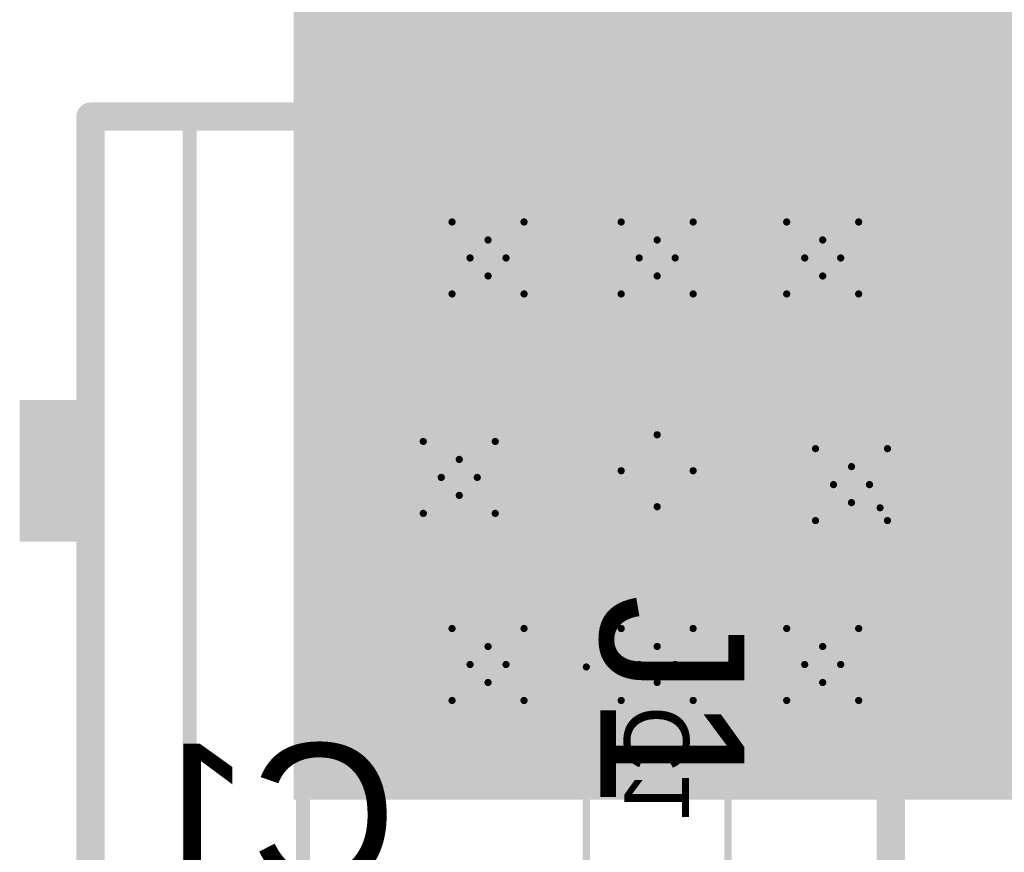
# Model space of a CAD drawing. Header units: inches. Extents: x -0.5 to 14.5, y -1.3 to 8.2.
# Tile 8 of 196: x 0.027 to 0.3, y 1.551 to 1.782. Entities that reach past the tile are written whole.
import ezdxf

# ---------------------------------------------------------------- set-up
doc = ezdxf.new("R2010")
doc.units = ezdxf.units.IN
doc.header["$MEASUREMENT"] = 0
for name, color, linetype in [('Bottom Layer', 5, 'Continuous'), ('Bottom Overlay', 54, 'Continuous'), ('Bottom Paste', 16, 'Continuous'), ('Bottom Solder', 6, 'Continuous'), ('Drill Drawing', 1, 'Continuous'), ('M4 3D STEP Bottom', 56, 'Continuous'), ('M5 Assembly Top', 56, 'Continuous'), ('M6 Assembly Bottom', 56, 'Continuous'), ('Multi-Layer', 9, 'Continuous'), ('Pad Holes', 156, 'Continuous'), ('Signal Layer 1', 16, 'Continuous'), ('Signal Layer 2', 76, 'Continuous'), ('Top Layer', 1, 'Continuous'), ('Top Overlay', 2, 'Continuous'), ('Top Paste', 8, 'Continuous'), ('Top Solder', 216, 'Continuous'), ('Via Holes', 16, 'Continuous')]:
    doc.layers.add(name, color=color, linetype=linetype)
doc.styles.add('Arial', font='txt', dxfattribs={"height": 0.2})

# ---------------------------------------------------------------- blocks, each defined once
blk = doc.blocks.new('K________5019_136')
at = {"layer": 'Top Layer'}
blk.add_hatch(color=1, dxfattribs=at).paths.add_polyline_path([(-0.075, 0.04), (0.075, 0.04), (0.075, -0.04), (-0.075, -0.04)])
at = {"layer": 'Top Paste'}
blk.add_hatch(color=8, dxfattribs=at).paths.add_polyline_path([(-0.075, 0.04), (0.075, 0.04), (0.075, -0.04), (-0.075, -0.04)])
at = {"layer": 'Top Solder'}
blk.add_hatch(color=216, dxfattribs=at).paths.add_polyline_path([(-0.07697, 0.04197), (0.07697, 0.04197), (0.07697, -0.04197), (-0.07697, -0.04197)])
at = {"layer": 'M5 Assembly Top'}
for points in [[(-0.075, -0.04, 0.00394, 0.00394, 0), (-0.075, 0.04, 0.00394, 0.00394, 0)], [(-0.075, 0.04, 0.00394, 0.00394, 0), (0.075, 0.04, 0.00394, 0.00394, 0)], [(0.075, -0.04, 0.00394, 0.00394, 0), (0.075, 0.04, 0.00394, 0.00394, 0)], [(-0.075, -0.04, 0.00394, 0.00394, 0), (0.075, -0.04, 0.00394, 0.00394, 0)]]:
    blk.add_lwpolyline(points, format="xyseb", dxfattribs=at)
for points in [[(-0.07599, 0.04, 0.00197, 0.00197, 1), (-0.07402, 0.04, 0.00197, 0.00197, 1)], [(-0.07599, 0.04, 0.00197, 0.00197, 1), (-0.07402, 0.04, 0.00197, 0.00197, 1)], [(0.07401, 0.04, 0.00197, 0.00197, 1), (0.07598, 0.04, 0.00197, 0.00197, 1)], [(0.07401, 0.04, 0.00197, 0.00197, 1), (0.07598, 0.04, 0.00197, 0.00197, 1)], [(-0.07599, -0.04, 0.00197, 0.00197, 1), (-0.07402, -0.04, 0.00197, 0.00197, 1)], [(-0.07599, -0.04, 0.00197, 0.00197, 1), (-0.07402, -0.04, 0.00197, 0.00197, 1)], [(0.07401, -0.04, 0.00197, 0.00197, 1), (0.07598, -0.04, 0.00197, 0.00197, 1)], [(0.07401, -0.04, 0.00197, 0.00197, 1), (0.07598, -0.04, 0.00197, 0.00197, 1)]]:
    blk.add_lwpolyline(points, format="xyseb", close=True, dxfattribs=at)
at = {"layer": 'Top Overlay'}
for points in [[(-0.09075, 0.05571, 0.00787, 0.00787, 0), (0.09075, 0.05571, 0.00787, 0.00787, 0)], [(-0.09075, -0.05571, 0.00787, 0.00787, 0), (-0.09075, 0.05571, 0.00787, 0.00787, 0)], [(0.09075, -0.05571, 0.00787, 0.00787, 0), (0.09075, 0.05571, 0.00787, 0.00787, 0)], [(-0.09075, -0.05571, 0.00787, 0.00787, 0), (0.09075, -0.05571, 0.00787, 0.00787, 0)]]:
    blk.add_lwpolyline(points, format="xyseb", dxfattribs=at)
for points in [[(-0.09272, 0.05571, 0.00394, 0.00394, 1), (-0.08878, 0.05571, 0.00394, 0.00394, 1)], [(-0.09272, 0.05571, 0.00394, 0.00394, 1), (-0.08878, 0.05571, 0.00394, 0.00394, 1)], [(0.08878, 0.05571, 0.00394, 0.00394, 1), (0.09272, 0.05571, 0.00394, 0.00394, 1)], [(0.08878, 0.05571, 0.00394, 0.00394, 1), (0.09272, 0.05571, 0.00394, 0.00394, 1)], [(-0.09272, -0.05571, 0.00394, 0.00394, 1), (-0.08878, -0.05571, 0.00394, 0.00394, 1)], [(-0.09272, -0.05571, 0.00394, 0.00394, 1), (-0.08878, -0.05571, 0.00394, 0.00394, 1)], [(0.08878, -0.05571, 0.00394, 0.00394, 1), (0.09272, -0.05571, 0.00394, 0.00394, 1)], [(0.08878, -0.05571, 0.00394, 0.00394, 1), (0.09272, -0.05571, 0.00394, 0.00394, 1)]]:
    blk.add_lwpolyline(points, format="xyseb", close=True, dxfattribs=at)
at = {"layer": 'M5 Assembly Top', "style": 'Arial'}
blk.add_text('TP1', height=0.03, dxfattribs=at).set_placement((-0.06792, -0.01575))
blk = doc.blocks.new('FP_CGA6P1X7R2A106K250AC_1210_MFG_B_144')
at = {"layer": 'Bottom Layer'}
h = blk.add_hatch(color=5, dxfattribs=at)
edge = h.paths.add_edge_path()
edge.add_arc((-0.08467, 0.04136), 0.00195, 90, 180)
edge.add_line((-0.08661, 0.04136), (-0.08661, -0.04136))
edge.add_arc((-0.08467, -0.04136), 0.00195, 180, 270)
edge.add_line((-0.08467, -0.04331), (-0.04526, -0.04331))
edge.add_arc((-0.04526, -0.04136), 0.00195, 270, 360)
edge.add_line((-0.04331, -0.04136), (-0.04331, 0.04136))
edge.add_arc((-0.04526, 0.04136), 0.00195, 0, 90)
edge.add_line((-0.04526, 0.04331), (-0.08467, 0.04331))
h = blk.add_hatch(color=5, dxfattribs=at)
edge = h.paths.add_edge_path()
edge.add_arc((0.04526, 0.04136), 0.00195, 90, 180)
edge.add_line((0.04331, 0.04136), (0.04331, -0.04136))
edge.add_arc((0.04526, -0.04136), 0.00195, 180, 270)
edge.add_line((0.04526, -0.04331), (0.08467, -0.04331))
edge.add_arc((0.08467, -0.04136), 0.00195, 270, 360)
edge.add_line((0.08661, -0.04136), (0.08661, 0.04136))
edge.add_arc((0.08467, 0.04136), 0.00195, 0, 90)
edge.add_line((0.08467, 0.04331), (0.04526, 0.04331))
at = {"layer": 'Bottom Paste'}
h = blk.add_hatch(color=16, dxfattribs=at)
edge = h.paths.add_edge_path()
edge.add_arc((-0.08467, 0.04136), 0.00195, 90, 180)
edge.add_line((-0.08661, 0.04136), (-0.08661, -0.04136))
edge.add_arc((-0.08467, -0.04136), 0.00195, 180, 270)
edge.add_line((-0.08467, -0.04331), (-0.04526, -0.04331))
edge.add_arc((-0.04526, -0.04136), 0.00195, 270, 360)
edge.add_line((-0.04331, -0.04136), (-0.04331, 0.04136))
edge.add_arc((-0.04526, 0.04136), 0.00195, 0, 90)
edge.add_line((-0.04526, 0.04331), (-0.08467, 0.04331))
h = blk.add_hatch(color=16, dxfattribs=at)
edge = h.paths.add_edge_path()
edge.add_arc((0.04526, 0.04136), 0.00195, 90, 180)
edge.add_line((0.04331, 0.04136), (0.04331, -0.04136))
edge.add_arc((0.04526, -0.04136), 0.00195, 180, 270)
edge.add_line((0.04526, -0.04331), (0.08467, -0.04331))
edge.add_arc((0.08467, -0.04136), 0.00195, 270, 360)
edge.add_line((0.08661, -0.04136), (0.08661, 0.04136))
edge.add_arc((0.08467, 0.04136), 0.00195, 0, 90)
edge.add_line((0.08467, 0.04331), (0.04526, 0.04331))
at = {"layer": 'Bottom Solder'}
h = blk.add_hatch(color=6, dxfattribs=at)
edge = h.paths.add_edge_path()
edge.add_arc((-0.08467, 0.04136), 0.00195, 90, 180)
edge.add_line((-0.08661, 0.04136), (-0.08661, -0.04136))
edge.add_arc((-0.08467, -0.04136), 0.00195, 180, 270)
edge.add_line((-0.08467, -0.04331), (-0.04526, -0.04331))
edge.add_arc((-0.04526, -0.04136), 0.00195, 270, 360)
edge.add_line((-0.04331, -0.04136), (-0.04331, 0.04136))
edge.add_arc((-0.04526, 0.04136), 0.00195, 0, 90)
edge.add_line((-0.04526, 0.04331), (-0.08467, 0.04331))
h = blk.add_hatch(color=6, dxfattribs=at)
edge = h.paths.add_edge_path()
edge.add_arc((0.04526, 0.04136), 0.00195, 90, 180)
edge.add_line((0.04331, 0.04136), (0.04331, -0.04136))
edge.add_arc((0.04526, -0.04136), 0.00195, 180, 270)
edge.add_line((0.04526, -0.04331), (0.08467, -0.04331))
edge.add_arc((0.08467, -0.04136), 0.00195, 270, 360)
edge.add_line((0.08661, -0.04136), (0.08661, 0.04136))
edge.add_arc((0.08467, 0.04136), 0.00195, 0, 90)
edge.add_line((0.08467, 0.04331), (0.04526, 0.04331))
at = {"layer": 'Bottom Overlay'}
for points in [[(0.02854, 0.05512, 0.00591, 0.00591, 0), (-0.02854, 0.05512, 0.00591, 0.00591, 0)], [(0.02854, -0.05512, 0.00591, 0.00591, 0), (-0.02854, -0.05512, 0.00591, 0.00591, 0)]]:
    blk.add_lwpolyline(points, format="xyseb", dxfattribs=at)
for points in [[(-0.03002, 0.05512, 0.00295, 0.00295, 1), (-0.02707, 0.05512, 0.00295, 0.00295, 1)], [(0.02707, 0.05512, 0.00295, 0.00295, 1), (0.03002, 0.05512, 0.00295, 0.00295, 1)], [(-0.03002, -0.05512, 0.00295, 0.00295, 1), (-0.02707, -0.05512, 0.00295, 0.00295, 1)], [(0.02707, -0.05512, 0.00295, 0.00295, 1), (0.03002, -0.05512, 0.00295, 0.00295, 1)]]:
    blk.add_lwpolyline(points, format="xyseb", close=True, dxfattribs=at)
at = {"layer": 'M4 3D STEP Bottom'}
for points in [[(0.09055, 0.05906, 0.00197, 0.00197, 0), (-0.09055, 0.05906, 0.00197, 0.00197, 0)], [(-0.09055, -0.05906, 0.00197, 0.00197, 0), (-0.09055, 0.05906, 0.00197, 0.00197, 0)], [(0.09055, -0.05906, 0.00197, 0.00197, 0), (0.09055, 0.05906, 0.00197, 0.00197, 0)], [(0.09055, -0.05906, 0.00197, 0.00197, 0), (-0.09055, -0.05906, 0.00197, 0.00197, 0)]]:
    blk.add_lwpolyline(points, format="xyseb", dxfattribs=at)
for points in [[(-0.09104, 0.05906, 0.000984, 0.000984, 1), (-0.09006, 0.05906, 0.000984, 0.000984, 1)], [(-0.09104, 0.05906, 0.000984, 0.000984, 1), (-0.09006, 0.05906, 0.000984, 0.000984, 1)], [(0.09006, 0.05906, 0.000984, 0.000984, 1), (0.09104, 0.05906, 0.000984, 0.000984, 1)], [(0.09006, 0.05906, 0.000984, 0.000984, 1), (0.09104, 0.05906, 0.000984, 0.000984, 1)], [(-0.09104, -0.05906, 0.000984, 0.000984, 1), (-0.09006, -0.05906, 0.000984, 0.000984, 1)], [(-0.09104, -0.05906, 0.000984, 0.000984, 1), (-0.09006, -0.05906, 0.000984, 0.000984, 1)], [(0.09006, -0.05906, 0.000984, 0.000984, 1), (0.09104, -0.05906, 0.000984, 0.000984, 1)], [(0.09006, -0.05906, 0.000984, 0.000984, 1), (0.09104, -0.05906, 0.000984, 0.000984, 1)]]:
    blk.add_lwpolyline(points, format="xyseb", close=True, dxfattribs=at)
at = {"layer": 'M6 Assembly Bottom'}
for points in [[(0.07087, 0.05512, 0.00591, 0.00591, 0), (-0.07087, 0.05512, 0.00591, 0.00591, 0)], [(-0.07087, -0.05512, 0.00591, 0.00591, 0), (-0.07087, 0.05512, 0.00591, 0.00591, 0)], [(0.07087, -0.05512, 0.00591, 0.00591, 0), (0.07087, 0.05512, 0.00591, 0.00591, 0)], [(0.07087, -0.05512, 0.00591, 0.00591, 0), (-0.07087, -0.05512, 0.00591, 0.00591, 0)]]:
    blk.add_lwpolyline(points, format="xyseb", dxfattribs=at)
for points in [[(-0.07234, 0.05512, 0.00295, 0.00295, 1), (-0.06939, 0.05512, 0.00295, 0.00295, 1)], [(-0.07234, 0.05512, 0.00295, 0.00295, 1), (-0.06939, 0.05512, 0.00295, 0.00295, 1)], [(0.06939, 0.05512, 0.00295, 0.00295, 1), (0.07234, 0.05512, 0.00295, 0.00295, 1)], [(0.06939, 0.05512, 0.00295, 0.00295, 1), (0.07234, 0.05512, 0.00295, 0.00295, 1)], [(-0.07234, -0.05512, 0.00295, 0.00295, 1), (-0.06939, -0.05512, 0.00295, 0.00295, 1)], [(-0.07234, -0.05512, 0.00295, 0.00295, 1), (-0.06939, -0.05512, 0.00295, 0.00295, 1)], [(0.06939, -0.05512, 0.00295, 0.00295, 1), (0.07234, -0.05512, 0.00295, 0.00295, 1)], [(0.06939, -0.05512, 0.00295, 0.00295, 1), (0.07234, -0.05512, 0.00295, 0.00295, 1)]]:
    blk.add_lwpolyline(points, format="xyseb", close=True, dxfattribs=at)
at = {"layer": 'M6 Assembly Bottom', "style": 'Arial', "text_generation_flag": 2}
blk.add_text('C2', height=0.019685, rotation=-180, dxfattribs=at).set_placement((0.00197, 0.00459))
blk = doc.blocks.new('0603S_B_145')
at = {"layer": 'Bottom Layer'}
for points in [[(-0.02, 0.0175), (-0.02, -0.0175), (-0.04, -0.0175), (-0.04, 0.0175)], [(0.04, 0.0175), (0.04, -0.0175), (0.02, -0.0175), (0.02, 0.0175)]]:
    blk.add_hatch(color=5, dxfattribs=at).paths.add_polyline_path(points)
at = {"layer": 'Bottom Paste'}
for points in [[(-0.02, 0.0175), (-0.02, -0.0175), (-0.04, -0.0175), (-0.04, 0.0175)], [(0.04, 0.0175), (0.04, -0.0175), (0.02, -0.0175), (0.02, 0.0175)]]:
    blk.add_hatch(color=16, dxfattribs=at).paths.add_polyline_path(points)
at = {"layer": 'Bottom Solder'}
for points in [[(-0.01803, 0.01947), (-0.01803, -0.01947), (-0.04197, -0.01947), (-0.04197, 0.01947)], [(0.04197, 0.01947), (0.04197, -0.01947), (0.01803, -0.01947), (0.01803, 0.01947)]]:
    blk.add_hatch(color=6, dxfattribs=at).paths.add_polyline_path(points)
at = {"layer": 'M6 Assembly Bottom'}
for points in [[(0.04331, 0.01969, 0.00197, 0.00197, 0), (-0.04331, 0.01969, 0.00197, 0.00197, 0)], [(-0.04331, -0.01969, 0.00197, 0.00197, 0), (-0.04331, 0.01969, 0.00197, 0.00197, 0)], [(0.04331, -0.01969, 0.00197, 0.00197, 0), (0.04331, 0.01969, 0.00197, 0.00197, 0)], [(0.04331, -0.01969, 0.00197, 0.00197, 0), (-0.04331, -0.01969, 0.00197, 0.00197, 0)]]:
    blk.add_lwpolyline(points, format="xyseb", dxfattribs=at)
for points in [[(-0.0438, 0.01969, 0.000984, 0.000984, 1), (-0.04281, 0.01969, 0.000984, 0.000984, 1)], [(-0.0438, 0.01969, 0.000984, 0.000984, 1), (-0.04281, 0.01969, 0.000984, 0.000984, 1)], [(0.04281, 0.01969, 0.000984, 0.000984, 1), (0.0438, 0.01969, 0.000984, 0.000984, 1)], [(0.04281, 0.01969, 0.000984, 0.000984, 1), (0.0438, 0.01969, 0.000984, 0.000984, 1)], [(-0.0438, -0.01969, 0.000984, 0.000984, 1), (-0.04281, -0.01969, 0.000984, 0.000984, 1)], [(-0.0438, -0.01969, 0.000984, 0.000984, 1), (-0.04281, -0.01969, 0.000984, 0.000984, 1)], [(0.04281, -0.01969, 0.000984, 0.000984, 1), (0.0438, -0.01969, 0.000984, 0.000984, 1)], [(0.04281, -0.01969, 0.000984, 0.000984, 1), (0.0438, -0.01969, 0.000984, 0.000984, 1)]]:
    blk.add_lwpolyline(points, format="xyseb", close=True, dxfattribs=at)
at = {"layer": 'M6 Assembly Bottom', "style": 'Arial', "text_generation_flag": 2}
blk.add_text('C1', height=0.018, rotation=-180, dxfattribs=at).set_placement((-0.03248, 0.00886))
blk = doc.blocks.new('W_____691101710002_158')
at = {"layer": 'Bottom Layer'}
blk.add_hatch(color=5, dxfattribs=at).paths.add_polyline_path([(-0.13386, 0.03543), (-0.06299, 0.03543), (-0.06299, -0.03543), (-0.13386, -0.03543)])
at = {"layer": 'Bottom Solder'}
blk.add_hatch(color=6, dxfattribs=at).paths.add_polyline_path([(-0.13583, 0.0374), (-0.06102, 0.0374), (-0.06102, -0.0374), (-0.13583, -0.0374)])
at = {"layer": 'Multi-Layer'}
blk.add_hatch(color=9, dxfattribs=at).paths.add_polyline_path([(-0.13386, 0.03543), (-0.06299, 0.03543), (-0.06299, -0.03543), (-0.13386, -0.03543)])
at = {"layer": 'Pad Holes'}
h = blk.add_hatch(color=7, dxfattribs=at)
edge = h.paths.add_edge_path()
edge.add_arc((-0.09843, 0), 0.02559, 0, 360)
at = {"layer": 'Signal Layer 1'}
blk.add_hatch(color=16, dxfattribs=at).paths.add_polyline_path([(-0.13386, 0.03543), (-0.06299, 0.03543), (-0.06299, -0.03543), (-0.13386, -0.03543)])
at = {"layer": 'Signal Layer 2'}
blk.add_hatch(color=76, dxfattribs=at).paths.add_polyline_path([(-0.13386, 0.03543), (-0.06299, 0.03543), (-0.06299, -0.03543), (-0.13386, -0.03543)])
at = {"layer": 'Top Layer'}
blk.add_hatch(color=1, dxfattribs=at).paths.add_polyline_path([(-0.13386, 0.03543), (-0.06299, 0.03543), (-0.06299, -0.03543), (-0.13386, -0.03543)])
at = {"layer": 'Top Overlay'}
blk.add_hatch(color=2, dxfattribs=at).paths.add_polyline_path([(-0.11811, -0.17717), (-0.07874, -0.17717), (-0.07874, -0.15748), (-0.11811, -0.15748)])
at = {"layer": 'Top Solder'}
blk.add_hatch(color=216, dxfattribs=at).paths.add_polyline_path([(-0.13583, 0.0374), (-0.06102, 0.0374), (-0.06102, -0.0374), (-0.13583, -0.0374)])
at = {"layer": 'M5 Assembly Top'}
for points in [[(-0.19685, -0.15748, 0.00394, 0.00394, 0), (-0.19685, 0.19685, 0.00394, 0.00394, 0)], [(-0.19685, -0.04528, 0.00394, 0.00394, 0), (-0.22047, -0.03544, 0.00394, 0.00394, 0)], [(-0.22047, -0.08268, 0.00394, 0.00394, 0), (-0.22047, -0.03544, 0.00394, 0.00394, 0)], [(-0.22047, -0.08268, 0.00394, 0.00394, 0), (-0.19685, -0.07284, 0.00394, 0.00394, 0)], [(0.19685, -0.09843, 0.00394, 0.00394, 0), (-0.19685, -0.09843, 0.00394, 0.00394, 0)], [(0.19685, -0.12992, 0.00394, 0.00394, 0), (-0.19685, -0.12992, 0.00394, 0.00394, 0)], [(0.19685, -0.15748, 0.00394, 0.00394, 0), (-0.19685, -0.15748, 0.00394, 0.00394, 0)]]:
    blk.add_lwpolyline(points, format="xyseb", dxfattribs=at)
for points in [[(-0.22146, -0.03544, 0.00197, 0.00197, 1), (-0.21949, -0.03544, 0.00197, 0.00197, 1)], [(-0.22146, -0.03544, 0.00197, 0.00197, 1), (-0.21949, -0.03544, 0.00197, 0.00197, 1)], [(-0.19784, -0.04528, 0.00197, 0.00197, 1), (-0.19587, -0.04528, 0.00197, 0.00197, 1)], [(-0.19784, -0.07284, 0.00197, 0.00197, 1), (-0.19587, -0.07284, 0.00197, 0.00197, 1)], [(-0.22146, -0.08268, 0.00197, 0.00197, 1), (-0.21949, -0.08268, 0.00197, 0.00197, 1)], [(-0.22146, -0.08268, 0.00197, 0.00197, 1), (-0.21949, -0.08268, 0.00197, 0.00197, 1)], [(-0.19784, -0.09843, 0.00197, 0.00197, 1), (-0.19587, -0.09843, 0.00197, 0.00197, 1)], [(-0.19784, -0.12992, 0.00197, 0.00197, 1), (-0.19587, -0.12992, 0.00197, 0.00197, 1)], [(-0.19784, -0.15748, 0.00197, 0.00197, 1), (-0.19587, -0.15748, 0.00197, 0.00197, 1)], [(-0.19784, -0.15748, 0.00197, 0.00197, 1), (-0.19587, -0.15748, 0.00197, 0.00197, 1)]]:
    blk.add_lwpolyline(points, format="xyseb", close=True, dxfattribs=at)
at = {"layer": 'Top Overlay'}
for points in [[(-0.19685, -0.15748, 0.00787, 0.00787, 0), (-0.19685, 0.19685, 0.00787, 0.00787, 0)], [(0.19685, -0.15748, 0.00787, 0.00787, 0), (-0.19685, -0.15748, 0.00787, 0.00787, 0)]]:
    blk.add_lwpolyline(points, format="xyseb", dxfattribs=at)
blk.add_lwpolyline([(-0.19882, -0.15748, 0.00394, 0.00394, 1), (-0.19488, -0.15748, 0.00394, 0.00394, 1)], format="xyseb", close=True, dxfattribs=at)
blk.add_lwpolyline([(-0.19882, -0.15748, 0.00394, 0.00394, 1), (-0.19488, -0.15748, 0.00394, 0.00394, 1)], format="xyseb", close=True, dxfattribs=at)
at = {"layer": 'M5 Assembly Top', "style": 'Arial'}
blk.add_text('J1', height=0.04, dxfattribs=at).set_placement((-0.06398, -0.01575))

msp = doc.modelspace()

# ---------------------------------------------------------------- hatches: boundary and pattern name
at = {"layer": 'Bottom Layer'}
msp.add_hatch(color=5, dxfattribs=at).paths.add_polyline_path([(0.553, 1.723), (0.553, 1.56539), (0.103, 1.56539), (0.103, 1.9), (0.376, 1.9)])
h = msp.add_hatch(color=5, dxfattribs=at)
edge = h.paths.add_edge_path()
edge.add_arc((0.157, 1.716), 0.01, 0, 360)
h = msp.add_hatch(color=5, dxfattribs=at)
edge = h.paths.add_edge_path()
edge.add_arc((0.204, 1.716), 0.01, 0, 360)
h = msp.add_hatch(color=5, dxfattribs=at)
edge = h.paths.add_edge_path()
edge.add_arc((0.25, 1.716), 0.01, 0, 360)
h = msp.add_hatch(color=5, dxfattribs=at)
edge = h.paths.add_edge_path()
edge.add_arc((0.149, 1.655), 0.01, 0, 360)
h = msp.add_hatch(color=5, dxfattribs=at)
edge = h.paths.add_edge_path()
edge.add_arc((0.258, 1.653), 0.01, 0, 360)
h = msp.add_hatch(color=5, dxfattribs=at)
edge = h.paths.add_edge_path()
edge.add_arc((0.157, 1.603), 0.01, 0, 360)
h = msp.add_hatch(color=5, dxfattribs=at)
edge = h.paths.add_edge_path()
edge.add_arc((0.204, 1.603), 0.01, 0, 360)
h = msp.add_hatch(color=5, dxfattribs=at)
edge = h.paths.add_edge_path()
edge.add_arc((0.25, 1.603), 0.01, 0, 360)
at = {"layer": 'Bottom Solder'}
h = msp.add_hatch(color=6, dxfattribs=at)
edge = h.paths.add_edge_path()
edge.add_arc((0.157, 1.716), 0.01197, 0, 360)
h = msp.add_hatch(color=6, dxfattribs=at)
edge = h.paths.add_edge_path()
edge.add_arc((0.204, 1.716), 0.01197, 0, 360)
h = msp.add_hatch(color=6, dxfattribs=at)
edge = h.paths.add_edge_path()
edge.add_arc((0.25, 1.716), 0.01197, 0, 360)
h = msp.add_hatch(color=6, dxfattribs=at)
edge = h.paths.add_edge_path()
edge.add_arc((0.149, 1.655), 0.01197, 0, 360)
h = msp.add_hatch(color=6, dxfattribs=at)
edge = h.paths.add_edge_path()
edge.add_arc((0.258, 1.653), 0.01197, 0, 360)
h = msp.add_hatch(color=6, dxfattribs=at)
edge = h.paths.add_edge_path()
edge.add_arc((0.157, 1.603), 0.01197, 0, 360)
h = msp.add_hatch(color=6, dxfattribs=at)
edge = h.paths.add_edge_path()
edge.add_arc((0.204, 1.603), 0.01197, 0, 360)
h = msp.add_hatch(color=6, dxfattribs=at)
edge = h.paths.add_edge_path()
edge.add_arc((0.25, 1.603), 0.01197, 0, 360)
at = {"layer": 'Signal Layer 1'}
h = msp.add_hatch(color=16, dxfattribs=at)
edge = h.paths.add_edge_path()
edge.add_arc((0.157, 1.716), 0.01, 0, 360)
h = msp.add_hatch(color=16, dxfattribs=at)
edge = h.paths.add_edge_path()
edge.add_arc((0.204, 1.716), 0.01, 0, 360)
h = msp.add_hatch(color=16, dxfattribs=at)
edge = h.paths.add_edge_path()
edge.add_arc((0.25, 1.716), 0.01, 0, 360)
h = msp.add_hatch(color=16, dxfattribs=at)
edge = h.paths.add_edge_path()
edge.add_arc((0.149, 1.655), 0.01, 0, 360)
h = msp.add_hatch(color=16, dxfattribs=at)
edge = h.paths.add_edge_path()
edge.add_arc((0.258, 1.653), 0.01, 0, 360)
h = msp.add_hatch(color=16, dxfattribs=at)
edge = h.paths.add_edge_path()
edge.add_arc((0.157, 1.603), 0.01, 0, 360)
h = msp.add_hatch(color=16, dxfattribs=at)
edge = h.paths.add_edge_path()
edge.add_arc((0.204, 1.603), 0.01, 0, 360)
h = msp.add_hatch(color=16, dxfattribs=at)
edge = h.paths.add_edge_path()
edge.add_arc((0.25, 1.603), 0.01, 0, 360)
at = {"layer": 'Signal Layer 2'}
h = msp.add_hatch(color=76, dxfattribs=at)
edge = h.paths.add_edge_path()
edge.add_arc((0.157, 1.716), 0.01, 0, 360)
h = msp.add_hatch(color=76, dxfattribs=at)
edge = h.paths.add_edge_path()
edge.add_arc((0.204, 1.716), 0.01, 0, 360)
h = msp.add_hatch(color=76, dxfattribs=at)
edge = h.paths.add_edge_path()
edge.add_arc((0.25, 1.716), 0.01, 0, 360)
h = msp.add_hatch(color=76, dxfattribs=at)
edge = h.paths.add_edge_path()
edge.add_arc((0.149, 1.655), 0.01, 0, 360)
h = msp.add_hatch(color=76, dxfattribs=at)
edge = h.paths.add_edge_path()
edge.add_arc((0.258, 1.653), 0.01, 0, 360)
h = msp.add_hatch(color=76, dxfattribs=at)
edge = h.paths.add_edge_path()
edge.add_arc((0.157, 1.603), 0.01, 0, 360)
h = msp.add_hatch(color=76, dxfattribs=at)
edge = h.paths.add_edge_path()
edge.add_arc((0.204, 1.603), 0.01, 0, 360)
h = msp.add_hatch(color=76, dxfattribs=at)
edge = h.paths.add_edge_path()
edge.add_arc((0.25, 1.603), 0.01, 0, 360)
at = {"layer": 'Top Layer'}
msp.add_hatch(color=1, dxfattribs=at).paths.add_polyline_path([(0.299, 1.571), (0.109, 1.571), (0.109, 1.896), (0.299, 1.896)])
h = msp.add_hatch(color=1, dxfattribs=at)
edge = h.paths.add_edge_path()
edge.add_arc((0.157, 1.716), 0.01, 0, 360)
h = msp.add_hatch(color=1, dxfattribs=at)
edge = h.paths.add_edge_path()
edge.add_arc((0.204, 1.716), 0.01, 0, 360)
h = msp.add_hatch(color=1, dxfattribs=at)
edge = h.paths.add_edge_path()
edge.add_arc((0.25, 1.716), 0.01, 0, 360)
h = msp.add_hatch(color=1, dxfattribs=at)
edge = h.paths.add_edge_path()
edge.add_arc((0.149, 1.655), 0.01, 0, 360)
h = msp.add_hatch(color=1, dxfattribs=at)
edge = h.paths.add_edge_path()
edge.add_arc((0.258, 1.653), 0.01, 0, 360)
h = msp.add_hatch(color=1, dxfattribs=at)
edge = h.paths.add_edge_path()
edge.add_arc((0.157, 1.603), 0.01, 0, 360)
h = msp.add_hatch(color=1, dxfattribs=at)
edge = h.paths.add_edge_path()
edge.add_arc((0.204, 1.603), 0.01, 0, 360)
h = msp.add_hatch(color=1, dxfattribs=at)
edge = h.paths.add_edge_path()
edge.add_arc((0.25, 1.603), 0.01, 0, 360)
at = {"layer": 'Top Solder'}
h = msp.add_hatch(color=216, dxfattribs=at)
edge = h.paths.add_edge_path()
edge.add_arc((0.157, 1.716), 0.01197, 0, 360)
h = msp.add_hatch(color=216, dxfattribs=at)
edge = h.paths.add_edge_path()
edge.add_arc((0.204, 1.716), 0.01197, 0, 360)
h = msp.add_hatch(color=216, dxfattribs=at)
edge = h.paths.add_edge_path()
edge.add_arc((0.25, 1.716), 0.01197, 0, 360)
h = msp.add_hatch(color=216, dxfattribs=at)
edge = h.paths.add_edge_path()
edge.add_arc((0.149, 1.655), 0.01197, 0, 360)
h = msp.add_hatch(color=216, dxfattribs=at)
edge = h.paths.add_edge_path()
edge.add_arc((0.258, 1.653), 0.01197, 0, 360)
h = msp.add_hatch(color=216, dxfattribs=at)
edge = h.paths.add_edge_path()
edge.add_arc((0.157, 1.603), 0.01197, 0, 360)
h = msp.add_hatch(color=216, dxfattribs=at)
edge = h.paths.add_edge_path()
edge.add_arc((0.204, 1.603), 0.01197, 0, 360)
h = msp.add_hatch(color=216, dxfattribs=at)
edge = h.paths.add_edge_path()
edge.add_arc((0.25, 1.603), 0.01197, 0, 360)
at = {"layer": 'Via Holes'}
h = msp.add_hatch(color=7, dxfattribs=at)
edge = h.paths.add_edge_path()
edge.add_arc((0.157, 1.716), 0.004, 0, 360)
h = msp.add_hatch(color=7, dxfattribs=at)
edge = h.paths.add_edge_path()
edge.add_arc((0.204, 1.716), 0.004, 0, 360)
h = msp.add_hatch(color=7, dxfattribs=at)
edge = h.paths.add_edge_path()
edge.add_arc((0.25, 1.716), 0.004, 0, 360)
h = msp.add_hatch(color=7, dxfattribs=at)
edge = h.paths.add_edge_path()
edge.add_arc((0.149, 1.655), 0.004, 0, 360)
h = msp.add_hatch(color=7, dxfattribs=at)
edge = h.paths.add_edge_path()
edge.add_arc((0.258, 1.653), 0.004, 0, 360)
h = msp.add_hatch(color=7, dxfattribs=at)
edge = h.paths.add_edge_path()
edge.add_arc((0.157, 1.603), 0.004, 0, 360)
h = msp.add_hatch(color=7, dxfattribs=at)
edge = h.paths.add_edge_path()
edge.add_arc((0.204, 1.603), 0.004, 0, 360)
h = msp.add_hatch(color=7, dxfattribs=at)
edge = h.paths.add_edge_path()
edge.add_arc((0.25, 1.603), 0.004, 0, 360)

# ---------------------------------------------------------------- linework, layer by layer
at = {"layer": 'Bottom Layer'}
for points in [[(0.204, 1.65685, 0.01, 0.01, 0), (0.204, 1.657, 0.01, 0.01, 0)], [(0.204, 1.603, 0.01, 0.01, 0), (0.204, 1.65685, 0.01, 0.01, 0)]]:
    msp.add_lwpolyline(points, format="xyseb", dxfattribs=at)
for points in [[(0.2015, 1.657, 0.005, 0.005, 1), (0.2065, 1.657, 0.005, 0.005, 1)], [(0.2015, 1.65685, 0.005, 0.005, 1), (0.2065, 1.65685, 0.005, 0.005, 1)], [(0.2015, 1.65685, 0.005, 0.005, 1), (0.2065, 1.65685, 0.005, 0.005, 1)], [(0.2015, 1.603, 0.005, 0.005, 1), (0.2065, 1.603, 0.005, 0.005, 1)]]:
    msp.add_lwpolyline(points, format="xyseb", close=True, dxfattribs=at)
at = {"layer": 'Drill Drawing'}
for points in [[(0.147, 1.726, 0.002, 0.002, 0), (0.157, 1.721, 0.002, 0.002, 0)], [(0.147, 1.726, 0.002, 0.002, 0), (0.152, 1.716, 0.002, 0.002, 0)], [(0.157, 1.721, 0.002, 0.002, 0), (0.167, 1.726, 0.002, 0.002, 0)], [(0.162, 1.716, 0.002, 0.002, 0), (0.167, 1.726, 0.002, 0.002, 0)], [(0.194, 1.726, 0.002, 0.002, 0), (0.204, 1.721, 0.002, 0.002, 0)], [(0.194, 1.726, 0.002, 0.002, 0), (0.199, 1.716, 0.002, 0.002, 0)], [(0.204, 1.721, 0.002, 0.002, 0), (0.214, 1.726, 0.002, 0.002, 0)], [(0.209, 1.716, 0.002, 0.002, 0), (0.214, 1.726, 0.002, 0.002, 0)], [(0.24, 1.726, 0.002, 0.002, 0), (0.25, 1.721, 0.002, 0.002, 0)], [(0.24, 1.726, 0.002, 0.002, 0), (0.245, 1.716, 0.002, 0.002, 0)], [(0.25, 1.721, 0.002, 0.002, 0), (0.26, 1.726, 0.002, 0.002, 0)], [(0.255, 1.716, 0.002, 0.002, 0), (0.26, 1.726, 0.002, 0.002, 0)], [(0.147, 1.706, 0.002, 0.002, 0), (0.152, 1.716, 0.002, 0.002, 0)], [(0.162, 1.716, 0.002, 0.002, 0), (0.167, 1.706, 0.002, 0.002, 0)], [(0.194, 1.706, 0.002, 0.002, 0), (0.199, 1.716, 0.002, 0.002, 0)], [(0.209, 1.716, 0.002, 0.002, 0), (0.214, 1.706, 0.002, 0.002, 0)], [(0.24, 1.706, 0.002, 0.002, 0), (0.245, 1.716, 0.002, 0.002, 0)], [(0.255, 1.716, 0.002, 0.002, 0), (0.26, 1.706, 0.002, 0.002, 0)], [(0.147, 1.706, 0.002, 0.002, 0), (0.157, 1.711, 0.002, 0.002, 0)], [(0.157, 1.711, 0.002, 0.002, 0), (0.167, 1.706, 0.002, 0.002, 0)], [(0.194, 1.706, 0.002, 0.002, 0), (0.204, 1.711, 0.002, 0.002, 0)], [(0.204, 1.711, 0.002, 0.002, 0), (0.214, 1.706, 0.002, 0.002, 0)], [(0.24, 1.706, 0.002, 0.002, 0), (0.25, 1.711, 0.002, 0.002, 0)], [(0.25, 1.711, 0.002, 0.002, 0), (0.26, 1.706, 0.002, 0.002, 0)], [(0.194, 1.65685, 0.002, 0.002, 0), (0.204, 1.66685, 0.002, 0.002, 0)], [(0.204, 1.66685, 0.002, 0.002, 0), (0.214, 1.65685, 0.002, 0.002, 0)], [(0.139, 1.665, 0.002, 0.002, 0), (0.149, 1.66, 0.002, 0.002, 0)], [(0.139, 1.665, 0.002, 0.002, 0), (0.144, 1.655, 0.002, 0.002, 0)], [(0.149, 1.66, 0.002, 0.002, 0), (0.159, 1.665, 0.002, 0.002, 0)], [(0.154, 1.655, 0.002, 0.002, 0), (0.159, 1.665, 0.002, 0.002, 0)], [(0.248, 1.663, 0.002, 0.002, 0), (0.258, 1.658, 0.002, 0.002, 0)], [(0.248, 1.663, 0.002, 0.002, 0), (0.253, 1.653, 0.002, 0.002, 0)], [(0.258, 1.658, 0.002, 0.002, 0), (0.268, 1.663, 0.002, 0.002, 0)], [(0.263, 1.653, 0.002, 0.002, 0), (0.268, 1.663, 0.002, 0.002, 0)], [(0.139, 1.645, 0.002, 0.002, 0), (0.144, 1.655, 0.002, 0.002, 0)], [(0.154, 1.655, 0.002, 0.002, 0), (0.159, 1.645, 0.002, 0.002, 0)], [(0.194, 1.65685, 0.002, 0.002, 0), (0.204, 1.64685, 0.002, 0.002, 0)], [(0.204, 1.64685, 0.002, 0.002, 0), (0.214, 1.65685, 0.002, 0.002, 0)], [(0.248, 1.643, 0.002, 0.002, 0), (0.253, 1.653, 0.002, 0.002, 0)], [(0.263, 1.653, 0.002, 0.002, 0), (0.268, 1.643, 0.002, 0.002, 0)], [(0.139, 1.645, 0.002, 0.002, 0), (0.149, 1.65, 0.002, 0.002, 0)], [(0.149, 1.65, 0.002, 0.002, 0), (0.159, 1.645, 0.002, 0.002, 0)], [(0.248, 1.643, 0.002, 0.002, 0), (0.258, 1.648, 0.002, 0.002, 0)], [(0.258, 1.648, 0.002, 0.002, 0), (0.268, 1.643, 0.002, 0.002, 0)], [(0.147, 1.613, 0.002, 0.002, 0), (0.157, 1.608, 0.002, 0.002, 0)], [(0.147, 1.613, 0.002, 0.002, 0), (0.152, 1.603, 0.002, 0.002, 0)], [(0.157, 1.608, 0.002, 0.002, 0), (0.167, 1.613, 0.002, 0.002, 0)], [(0.162, 1.603, 0.002, 0.002, 0), (0.167, 1.613, 0.002, 0.002, 0)], [(0.194, 1.613, 0.002, 0.002, 0), (0.204, 1.608, 0.002, 0.002, 0)], [(0.194, 1.613, 0.002, 0.002, 0), (0.199, 1.603, 0.002, 0.002, 0)], [(0.204, 1.608, 0.002, 0.002, 0), (0.214, 1.613, 0.002, 0.002, 0)], [(0.209, 1.603, 0.002, 0.002, 0), (0.214, 1.613, 0.002, 0.002, 0)], [(0.24, 1.613, 0.002, 0.002, 0), (0.25, 1.608, 0.002, 0.002, 0)], [(0.24, 1.613, 0.002, 0.002, 0), (0.245, 1.603, 0.002, 0.002, 0)], [(0.25, 1.608, 0.002, 0.002, 0), (0.26, 1.613, 0.002, 0.002, 0)], [(0.255, 1.603, 0.002, 0.002, 0), (0.26, 1.613, 0.002, 0.002, 0)], [(0.147, 1.593, 0.002, 0.002, 0), (0.152, 1.603, 0.002, 0.002, 0)], [(0.162, 1.603, 0.002, 0.002, 0), (0.167, 1.593, 0.002, 0.002, 0)], [(0.194, 1.593, 0.002, 0.002, 0), (0.199, 1.603, 0.002, 0.002, 0)], [(0.209, 1.603, 0.002, 0.002, 0), (0.214, 1.593, 0.002, 0.002, 0)], [(0.24, 1.593, 0.002, 0.002, 0), (0.245, 1.603, 0.002, 0.002, 0)], [(0.255, 1.603, 0.002, 0.002, 0), (0.26, 1.593, 0.002, 0.002, 0)], [(0.147, 1.593, 0.002, 0.002, 0), (0.157, 1.598, 0.002, 0.002, 0)], [(0.157, 1.598, 0.002, 0.002, 0), (0.167, 1.593, 0.002, 0.002, 0)], [(0.194, 1.593, 0.002, 0.002, 0), (0.204, 1.598, 0.002, 0.002, 0)], [(0.204, 1.598, 0.002, 0.002, 0), (0.214, 1.593, 0.002, 0.002, 0)], [(0.24, 1.593, 0.002, 0.002, 0), (0.25, 1.598, 0.002, 0.002, 0)], [(0.25, 1.598, 0.002, 0.002, 0), (0.26, 1.593, 0.002, 0.002, 0)]]:
    msp.add_lwpolyline(points, format="xyseb", dxfattribs=at)
for points in [[(0.1465, 1.726, 0.001, 0.001, 1), (0.1475, 1.726, 0.001, 0.001, 1)], [(0.1465, 1.726, 0.001, 0.001, 1), (0.1475, 1.726, 0.001, 0.001, 1)], [(0.1665, 1.726, 0.001, 0.001, 1), (0.1675, 1.726, 0.001, 0.001, 1)], [(0.1665, 1.726, 0.001, 0.001, 1), (0.1675, 1.726, 0.001, 0.001, 1)], [(0.1935, 1.726, 0.001, 0.001, 1), (0.1945, 1.726, 0.001, 0.001, 1)], [(0.1935, 1.726, 0.001, 0.001, 1), (0.1945, 1.726, 0.001, 0.001, 1)], [(0.2135, 1.726, 0.001, 0.001, 1), (0.2145, 1.726, 0.001, 0.001, 1)], [(0.2135, 1.726, 0.001, 0.001, 1), (0.2145, 1.726, 0.001, 0.001, 1)], [(0.2395, 1.726, 0.001, 0.001, 1), (0.2405, 1.726, 0.001, 0.001, 1)], [(0.2395, 1.726, 0.001, 0.001, 1), (0.2405, 1.726, 0.001, 0.001, 1)], [(0.2595, 1.726, 0.001, 0.001, 1), (0.2605, 1.726, 0.001, 0.001, 1)], [(0.2595, 1.726, 0.001, 0.001, 1), (0.2605, 1.726, 0.001, 0.001, 1)], [(0.1565, 1.721, 0.001, 0.001, 1), (0.1575, 1.721, 0.001, 0.001, 1)], [(0.1565, 1.721, 0.001, 0.001, 1), (0.1575, 1.721, 0.001, 0.001, 1)], [(0.2035, 1.721, 0.001, 0.001, 1), (0.2045, 1.721, 0.001, 0.001, 1)], [(0.2035, 1.721, 0.001, 0.001, 1), (0.2045, 1.721, 0.001, 0.001, 1)], [(0.2495, 1.721, 0.001, 0.001, 1), (0.2505, 1.721, 0.001, 0.001, 1)], [(0.2495, 1.721, 0.001, 0.001, 1), (0.2505, 1.721, 0.001, 0.001, 1)], [(0.1515, 1.716, 0.001, 0.001, 1), (0.1525, 1.716, 0.001, 0.001, 1)], [(0.1515, 1.716, 0.001, 0.001, 1), (0.1525, 1.716, 0.001, 0.001, 1)], [(0.1615, 1.716, 0.001, 0.001, 1), (0.1625, 1.716, 0.001, 0.001, 1)], [(0.1615, 1.716, 0.001, 0.001, 1), (0.1625, 1.716, 0.001, 0.001, 1)], [(0.1985, 1.716, 0.001, 0.001, 1), (0.1995, 1.716, 0.001, 0.001, 1)], [(0.1985, 1.716, 0.001, 0.001, 1), (0.1995, 1.716, 0.001, 0.001, 1)], [(0.2085, 1.716, 0.001, 0.001, 1), (0.2095, 1.716, 0.001, 0.001, 1)], [(0.2085, 1.716, 0.001, 0.001, 1), (0.2095, 1.716, 0.001, 0.001, 1)], [(0.2445, 1.716, 0.001, 0.001, 1), (0.2455, 1.716, 0.001, 0.001, 1)], [(0.2445, 1.716, 0.001, 0.001, 1), (0.2455, 1.716, 0.001, 0.001, 1)], [(0.2545, 1.716, 0.001, 0.001, 1), (0.2555, 1.716, 0.001, 0.001, 1)], [(0.2545, 1.716, 0.001, 0.001, 1), (0.2555, 1.716, 0.001, 0.001, 1)], [(0.1565, 1.711, 0.001, 0.001, 1), (0.1575, 1.711, 0.001, 0.001, 1)], [(0.1565, 1.711, 0.001, 0.001, 1), (0.1575, 1.711, 0.001, 0.001, 1)], [(0.2035, 1.711, 0.001, 0.001, 1), (0.2045, 1.711, 0.001, 0.001, 1)], [(0.2035, 1.711, 0.001, 0.001, 1), (0.2045, 1.711, 0.001, 0.001, 1)], [(0.2495, 1.711, 0.001, 0.001, 1), (0.2505, 1.711, 0.001, 0.001, 1)], [(0.2495, 1.711, 0.001, 0.001, 1), (0.2505, 1.711, 0.001, 0.001, 1)], [(0.1465, 1.706, 0.001, 0.001, 1), (0.1475, 1.706, 0.001, 0.001, 1)], [(0.1465, 1.706, 0.001, 0.001, 1), (0.1475, 1.706, 0.001, 0.001, 1)], [(0.1665, 1.706, 0.001, 0.001, 1), (0.1675, 1.706, 0.001, 0.001, 1)], [(0.1665, 1.706, 0.001, 0.001, 1), (0.1675, 1.706, 0.001, 0.001, 1)], [(0.1935, 1.706, 0.001, 0.001, 1), (0.1945, 1.706, 0.001, 0.001, 1)], [(0.1935, 1.706, 0.001, 0.001, 1), (0.1945, 1.706, 0.001, 0.001, 1)], [(0.2135, 1.706, 0.001, 0.001, 1), (0.2145, 1.706, 0.001, 0.001, 1)], [(0.2135, 1.706, 0.001, 0.001, 1), (0.2145, 1.706, 0.001, 0.001, 1)], [(0.2395, 1.706, 0.001, 0.001, 1), (0.2405, 1.706, 0.001, 0.001, 1)], [(0.2395, 1.706, 0.001, 0.001, 1), (0.2405, 1.706, 0.001, 0.001, 1)], [(0.2595, 1.706, 0.001, 0.001, 1), (0.2605, 1.706, 0.001, 0.001, 1)], [(0.2595, 1.706, 0.001, 0.001, 1), (0.2605, 1.706, 0.001, 0.001, 1)], [(0.2035, 1.66685, 0.001, 0.001, 1), (0.2045, 1.66685, 0.001, 0.001, 1)], [(0.2035, 1.66685, 0.001, 0.001, 1), (0.2045, 1.66685, 0.001, 0.001, 1)], [(0.1385, 1.665, 0.001, 0.001, 1), (0.1395, 1.665, 0.001, 0.001, 1)], [(0.1385, 1.665, 0.001, 0.001, 1), (0.1395, 1.665, 0.001, 0.001, 1)], [(0.1585, 1.665, 0.001, 0.001, 1), (0.1595, 1.665, 0.001, 0.001, 1)], [(0.1585, 1.665, 0.001, 0.001, 1), (0.1595, 1.665, 0.001, 0.001, 1)], [(0.2475, 1.663, 0.001, 0.001, 1), (0.2485, 1.663, 0.001, 0.001, 1)], [(0.2475, 1.663, 0.001, 0.001, 1), (0.2485, 1.663, 0.001, 0.001, 1)], [(0.2675, 1.663, 0.001, 0.001, 1), (0.2685, 1.663, 0.001, 0.001, 1)], [(0.2675, 1.663, 0.001, 0.001, 1), (0.2685, 1.663, 0.001, 0.001, 1)], [(0.1485, 1.66, 0.001, 0.001, 1), (0.1495, 1.66, 0.001, 0.001, 1)], [(0.1485, 1.66, 0.001, 0.001, 1), (0.1495, 1.66, 0.001, 0.001, 1)], [(0.2575, 1.658, 0.001, 0.001, 1), (0.2585, 1.658, 0.001, 0.001, 1)], [(0.2575, 1.658, 0.001, 0.001, 1), (0.2585, 1.658, 0.001, 0.001, 1)], [(0.1435, 1.655, 0.001, 0.001, 1), (0.1445, 1.655, 0.001, 0.001, 1)], [(0.1435, 1.655, 0.001, 0.001, 1), (0.1445, 1.655, 0.001, 0.001, 1)], [(0.1535, 1.655, 0.001, 0.001, 1), (0.1545, 1.655, 0.001, 0.001, 1)], [(0.1535, 1.655, 0.001, 0.001, 1), (0.1545, 1.655, 0.001, 0.001, 1)], [(0.1935, 1.65685, 0.001, 0.001, 1), (0.1945, 1.65685, 0.001, 0.001, 1)], [(0.1935, 1.65685, 0.001, 0.001, 1), (0.1945, 1.65685, 0.001, 0.001, 1)], [(0.2135, 1.65685, 0.001, 0.001, 1), (0.2145, 1.65685, 0.001, 0.001, 1)], [(0.2135, 1.65685, 0.001, 0.001, 1), (0.2145, 1.65685, 0.001, 0.001, 1)], [(0.2525, 1.653, 0.001, 0.001, 1), (0.2535, 1.653, 0.001, 0.001, 1)], [(0.2525, 1.653, 0.001, 0.001, 1), (0.2535, 1.653, 0.001, 0.001, 1)], [(0.2625, 1.653, 0.001, 0.001, 1), (0.2635, 1.653, 0.001, 0.001, 1)], [(0.2625, 1.653, 0.001, 0.001, 1), (0.2635, 1.653, 0.001, 0.001, 1)], [(0.1485, 1.65, 0.001, 0.001, 1), (0.1495, 1.65, 0.001, 0.001, 1)], [(0.1485, 1.65, 0.001, 0.001, 1), (0.1495, 1.65, 0.001, 0.001, 1)], [(0.2035, 1.64685, 0.001, 0.001, 1), (0.2045, 1.64685, 0.001, 0.001, 1)], [(0.2035, 1.64685, 0.001, 0.001, 1), (0.2045, 1.64685, 0.001, 0.001, 1)], [(0.2575, 1.648, 0.001, 0.001, 1), (0.2585, 1.648, 0.001, 0.001, 1)], [(0.2575, 1.648, 0.001, 0.001, 1), (0.2585, 1.648, 0.001, 0.001, 1)], [(0.1385, 1.645, 0.001, 0.001, 1), (0.1395, 1.645, 0.001, 0.001, 1)], [(0.1385, 1.645, 0.001, 0.001, 1), (0.1395, 1.645, 0.001, 0.001, 1)], [(0.1585, 1.645, 0.001, 0.001, 1), (0.1595, 1.645, 0.001, 0.001, 1)], [(0.1585, 1.645, 0.001, 0.001, 1), (0.1595, 1.645, 0.001, 0.001, 1)], [(0.2475, 1.643, 0.001, 0.001, 1), (0.2485, 1.643, 0.001, 0.001, 1)], [(0.2475, 1.643, 0.001, 0.001, 1), (0.2485, 1.643, 0.001, 0.001, 1)], [(0.2675, 1.643, 0.001, 0.001, 1), (0.2685, 1.643, 0.001, 0.001, 1)], [(0.2675, 1.643, 0.001, 0.001, 1), (0.2685, 1.643, 0.001, 0.001, 1)], [(0.1465, 1.613, 0.001, 0.001, 1), (0.1475, 1.613, 0.001, 0.001, 1)], [(0.1465, 1.613, 0.001, 0.001, 1), (0.1475, 1.613, 0.001, 0.001, 1)], [(0.1665, 1.613, 0.001, 0.001, 1), (0.1675, 1.613, 0.001, 0.001, 1)], [(0.1665, 1.613, 0.001, 0.001, 1), (0.1675, 1.613, 0.001, 0.001, 1)], [(0.1935, 1.613, 0.001, 0.001, 1), (0.1945, 1.613, 0.001, 0.001, 1)], [(0.1935, 1.613, 0.001, 0.001, 1), (0.1945, 1.613, 0.001, 0.001, 1)], [(0.2135, 1.613, 0.001, 0.001, 1), (0.2145, 1.613, 0.001, 0.001, 1)], [(0.2135, 1.613, 0.001, 0.001, 1), (0.2145, 1.613, 0.001, 0.001, 1)], [(0.2395, 1.613, 0.001, 0.001, 1), (0.2405, 1.613, 0.001, 0.001, 1)], [(0.2395, 1.613, 0.001, 0.001, 1), (0.2405, 1.613, 0.001, 0.001, 1)], [(0.2595, 1.613, 0.001, 0.001, 1), (0.2605, 1.613, 0.001, 0.001, 1)], [(0.2595, 1.613, 0.001, 0.001, 1), (0.2605, 1.613, 0.001, 0.001, 1)], [(0.1565, 1.608, 0.001, 0.001, 1), (0.1575, 1.608, 0.001, 0.001, 1)], [(0.1565, 1.608, 0.001, 0.001, 1), (0.1575, 1.608, 0.001, 0.001, 1)], [(0.2035, 1.608, 0.001, 0.001, 1), (0.2045, 1.608, 0.001, 0.001, 1)], [(0.2035, 1.608, 0.001, 0.001, 1), (0.2045, 1.608, 0.001, 0.001, 1)], [(0.2495, 1.608, 0.001, 0.001, 1), (0.2505, 1.608, 0.001, 0.001, 1)], [(0.2495, 1.608, 0.001, 0.001, 1), (0.2505, 1.608, 0.001, 0.001, 1)], [(0.1515, 1.603, 0.001, 0.001, 1), (0.1525, 1.603, 0.001, 0.001, 1)], [(0.1515, 1.603, 0.001, 0.001, 1), (0.1525, 1.603, 0.001, 0.001, 1)], [(0.1615, 1.603, 0.001, 0.001, 1), (0.1625, 1.603, 0.001, 0.001, 1)], [(0.1615, 1.603, 0.001, 0.001, 1), (0.1625, 1.603, 0.001, 0.001, 1)], [(0.1985, 1.603, 0.001, 0.001, 1), (0.1995, 1.603, 0.001, 0.001, 1)], [(0.1985, 1.603, 0.001, 0.001, 1), (0.1995, 1.603, 0.001, 0.001, 1)], [(0.2085, 1.603, 0.001, 0.001, 1), (0.2095, 1.603, 0.001, 0.001, 1)], [(0.2085, 1.603, 0.001, 0.001, 1), (0.2095, 1.603, 0.001, 0.001, 1)], [(0.2445, 1.603, 0.001, 0.001, 1), (0.2455, 1.603, 0.001, 0.001, 1)], [(0.2445, 1.603, 0.001, 0.001, 1), (0.2455, 1.603, 0.001, 0.001, 1)], [(0.2545, 1.603, 0.001, 0.001, 1), (0.2555, 1.603, 0.001, 0.001, 1)], [(0.2545, 1.603, 0.001, 0.001, 1), (0.2555, 1.603, 0.001, 0.001, 1)], [(0.1565, 1.598, 0.001, 0.001, 1), (0.1575, 1.598, 0.001, 0.001, 1)], [(0.1565, 1.598, 0.001, 0.001, 1), (0.1575, 1.598, 0.001, 0.001, 1)], [(0.2035, 1.598, 0.001, 0.001, 1), (0.2045, 1.598, 0.001, 0.001, 1)], [(0.2035, 1.598, 0.001, 0.001, 1), (0.2045, 1.598, 0.001, 0.001, 1)], [(0.2495, 1.598, 0.001, 0.001, 1), (0.2505, 1.598, 0.001, 0.001, 1)], [(0.2495, 1.598, 0.001, 0.001, 1), (0.2505, 1.598, 0.001, 0.001, 1)], [(0.1465, 1.593, 0.001, 0.001, 1), (0.1475, 1.593, 0.001, 0.001, 1)], [(0.1465, 1.593, 0.001, 0.001, 1), (0.1475, 1.593, 0.001, 0.001, 1)], [(0.1665, 1.593, 0.001, 0.001, 1), (0.1675, 1.593, 0.001, 0.001, 1)], [(0.1665, 1.593, 0.001, 0.001, 1), (0.1675, 1.593, 0.001, 0.001, 1)], [(0.1935, 1.593, 0.001, 0.001, 1), (0.1945, 1.593, 0.001, 0.001, 1)], [(0.1935, 1.593, 0.001, 0.001, 1), (0.1945, 1.593, 0.001, 0.001, 1)], [(0.2135, 1.593, 0.001, 0.001, 1), (0.2145, 1.593, 0.001, 0.001, 1)], [(0.2135, 1.593, 0.001, 0.001, 1), (0.2145, 1.593, 0.001, 0.001, 1)], [(0.2395, 1.593, 0.001, 0.001, 1), (0.2405, 1.593, 0.001, 0.001, 1)], [(0.2395, 1.593, 0.001, 0.001, 1), (0.2405, 1.593, 0.001, 0.001, 1)], [(0.2595, 1.593, 0.001, 0.001, 1), (0.2605, 1.593, 0.001, 0.001, 1)], [(0.2595, 1.593, 0.001, 0.001, 1), (0.2605, 1.593, 0.001, 0.001, 1)]]:
    msp.add_lwpolyline(points, format="xyseb", close=True, dxfattribs=at)

# ---------------------------------------------------------------- block references
msp.add_blockref('K________5019_136', (0.204, 1.836))
at = {"rotation": 270}
for name, p in [('W_____691101710002_158', (0.204, 1.55843)), ('FP_CGA6P1X7R2A106K250AC_1210_MFG_B_144', (0.325, 1.556)), ('0603S_B_145', (0.204, 1.559))]:
    msp.add_blockref(name, p, dxfattribs=at)

# ---------------------------------------------------------------- texts
at = {"layer": 'Bottom Overlay', "style": 'Arial', "text_generation_flag": 2}
msp.add_text('C1', height=0.04, dxfattribs=at).set_placement((0.13166, 1.54101))

doc.saveas('drawing.dxf')
